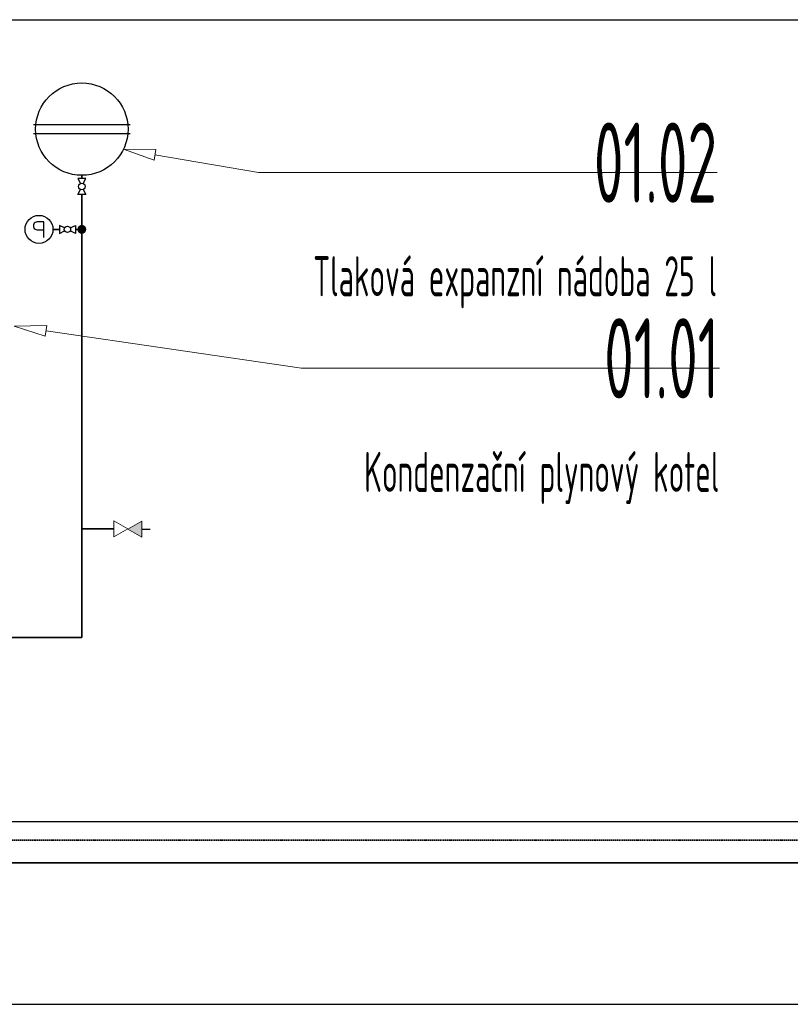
# Model space of a CAD drawing. Header units: millimetres. Extents: x 14365 to 105143, y -126377 to -22383.
# Tile 149 of 191: x 72591 to 74994, y -120887 to -117817. Entities that reach past the tile are written whole.
import ezdxf

# ---------------------------------------------------------------- set-up
doc = ezdxf.new("R2010")
doc.units = ezdxf.units.MM
doc.linetypes.add('ACAD_ISO10W100', pattern=[18, 12, -3, 0, -3])
doc.linetypes.add('ČÁRKOVANÁ', pattern=[0.75, 0.5, -0.25])
for name, color, linetype, lineweight in [('ARMATURY', 7, 'Continuous', 9), ('JS_VYT_POPIS - OBECNĚ', 7, 'Continuous', 5), ('UT_POTRUBI - PŘÍVOD', 1, 'Continuous', 35), ('UT_POTRUBI - ZPÁTEČKA', 5, 'ČÁRKOVANÁ', 35), ('UT_SCHÉMA_PŘÍVOD', 10, 'Continuous', 35), ('UT_SCHÉMA_SYMBOLY', 7, 'Continuous', 25)]:
    doc.layers.add(name, color=color, linetype=linetype, lineweight=lineweight)
doc.styles.add('VZT_POPIS', font='isocp.shx', dxfattribs={"width": 0.6, "height": 125})

# ---------------------------------------------------------------- blocks, each defined once
blk = doc.blocks.new('_ClosedBlank')
at = {"color": 0, "linetype": 'ByBlock', "lineweight": -2}
for p, q in [((-1, 0.167), (0, 0)), ((-1, 0.167), (-1, -0.167)), ((0, 0), (-1, -0.167))]:
    blk.add_line(p, q, dxfattribs=at)

msp = doc.modelspace()

# ---------------------------------------------------------------- hatches: boundary and pattern name
h = msp.add_hatch(color=256)
h.dxf.hatch_style = 1
h.paths.add_polyline_path([(72971.6, -119380.3), (72928.3, -119405.3), (72971.6, -119430.3)])
at = {"layer": 'UT_SCHÉMA_PŘÍVOD', "linetype": 'ACAD_ISO10W100', "ltscale": 0.1}
msp.add_hatch(color=6, dxfattribs=at).paths.add_polyline_path([(72784.8, -118484.9, 1), (72784.8, -118456.9, 1)])

# ---------------------------------------------------------------- linework, layer by layer
at = {"ltscale": 8}
for p, q in [((31841.3, -117817.2), (105085.1, -117817.2)), ((31841.3, -120317.2), (105085.1, -120317.2)), ((31841.3, -120887.2), (105085.1, -120887.2))]:
    msp.add_line(p, q, dxfattribs=at)
msp.add_line((72971.6, -119405.3), (72998, -119405.3))
at = {"layer": 'ARMATURY', "ltscale": 2}
for p, q in [((72884.8, -119380.1), (72884.8, -119430.1)), ((72928.1, -119405.1), (72884.8, -119380.1)), ((72971.6, -119380.3), (72928.3, -119405.3)), ((72971.6, -119430.3), (72971.6, -119380.3)), ((72884.8, -119430.1), (72928.1, -119405.1)), ((72928.3, -119405.3), (72971.6, -119430.3))]:
    msp.add_line(p, q, dxfattribs=at)
at = {"layer": 'JS_VYT_POPIS - OBECNĚ', "linetype": 'ByBlock'}
for points in [[(73012.8, -118238.4), (73335.2, -118294.1)], [(73335.2, -118294.1), (74765.2, -118294.1)], [(72673.3, -118787.6), (73469.6, -118904.2)], [(73469.6, -118904.2), (74772.5, -118904.2)]]:
    msp.add_lwpolyline(points, dxfattribs=at)
at = {"layer": 'UT_POTRUBI - PŘÍVOD', "ltscale": 8}
msp.add_line((52679.3, -120445.6), (75468.1, -120445.6), dxfattribs=at)
at = {"layer": 'UT_POTRUBI - ZPÁTEČKA', "linetype": 'ČÁRKOVANÁ', "ltscale": 8}
msp.add_line((70521.8, -120375.9), (75469.9, -120375.9), dxfattribs=at)
at = {"layer": 'UT_SCHÉMA_PŘÍVOD', "color": 6, "linetype": 'ACAD_ISO10W100', "ltscale": 0.1}
for p, q in [((72784.8, -118312.4), (72784.8, -118302.4)), ((72784.8, -118362.4), (72784.8, -118470.9)), ((72694.8, -118470.9), (72714.8, -118470.9)), ((72764.8, -118470.9), (72784.8, -118470.9)), ((72784.8, -118752.8), (72784.8, -118470.9)), ((72784.8, -119743.9), (72784.8, -118752.8)), ((72784.8, -119405.1), (72784.8, -119405.1)), ((72784.8, -119405.1), (72884.8, -119405.1)), ((72784.8, -119743.9), (72496.7, -119743.9)), ((72784.8, -119743.9), (72784.8, -119743.9))]:
    msp.add_line(p, q, dxfattribs=at)
at = {"layer": 'UT_SCHÉMA_SYMBOLY'}
for p, q in [((72633.6, -118144), (72936, -118144)), ((72936, -118172.8), (72633.6, -118172.8)), ((72772.3, -118312.4), (72780.3, -118328.4)), ((72797.3, -118312.4), (72772.3, -118312.4)), ((72789.3, -118328.4), (72797.3, -118312.4)), ((72772.3, -118362.4), (72780.3, -118346.3)), ((72789.3, -118346.3), (72797.3, -118362.4)), ((72797.3, -118362.4), (72772.3, -118362.4)), ((72636.6, -118451.9), (72634.3, -118456.3)), ((72634.3, -118456.3), (72634.4, -118463.5)), ((72634.4, -118463.5), (72636.6, -118468.1)), ((72639.1, -118449.5), (72636.6, -118451.9)), ((72636.6, -118468.1), (72639, -118470.4)), ((72639, -118470.4), (72645.8, -118472.7)), ((72645.9, -118447.2), (72639.1, -118449.5)), ((72666.6, -118447.2), (72645.9, -118447.2)), ((72666.6, -118495.8), (72666.6, -118447.2)), ((72730.9, -118466.4), (72714.8, -118458.4)), ((72714.8, -118458.4), (72714.8, -118483.4)), ((72748.7, -118466.4), (72764.8, -118458.4)), ((72764.8, -118458.4), (72764.8, -118483.4)), ((72645.8, -118472.7), (72666.6, -118472.7)), ((72714.8, -118483.4), (72730.9, -118475.3)), ((72764.8, -118483.4), (72748.7, -118475.3))]:
    msp.add_line(p, q, dxfattribs=at)
for centre, radius in [((72784.8, -118158.4), 144), ((72784.8, -118337.4), 10), ((72651.2, -118470.9), 43.6), ((72739.8, -118470.9), 10)]:
    msp.add_circle(centre, radius, dxfattribs=at)

# ---------------------------------------------------------------- block references
at = {"layer": 'JS_VYT_POPIS - OBECNĚ', "xscale": 100, "yscale": 100, "zscale": 100}
for p, rotation in [((72914.3, -118221.4), 170.2078155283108), ((72574.3, -118773.1), 171.6708566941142)]:
    msp.add_blockref('_ClosedBlank', p, dxfattribs=dict(at, rotation=rotation))

# ---------------------------------------------------------------- texts
at = {"layer": 'JS_VYT_POPIS - OBECNĚ', "char_height": 125, "attachment_point": 3, "style": 'VZT_POPIS'}
for s, insert in [('\\pt1750;{\\H2x;01.02\\P}Tlaková expanzní nádoba 25 l', (74765.2, -118137.8)), ('\\pt1750;{\\H2x;01.01\\P}Kondenzační plynový kotel', (74772.5, -118748))]:
    msp.add_mtext(s, dxfattribs=dict(at, insert=insert))

doc.saveas('drawing.dxf')
